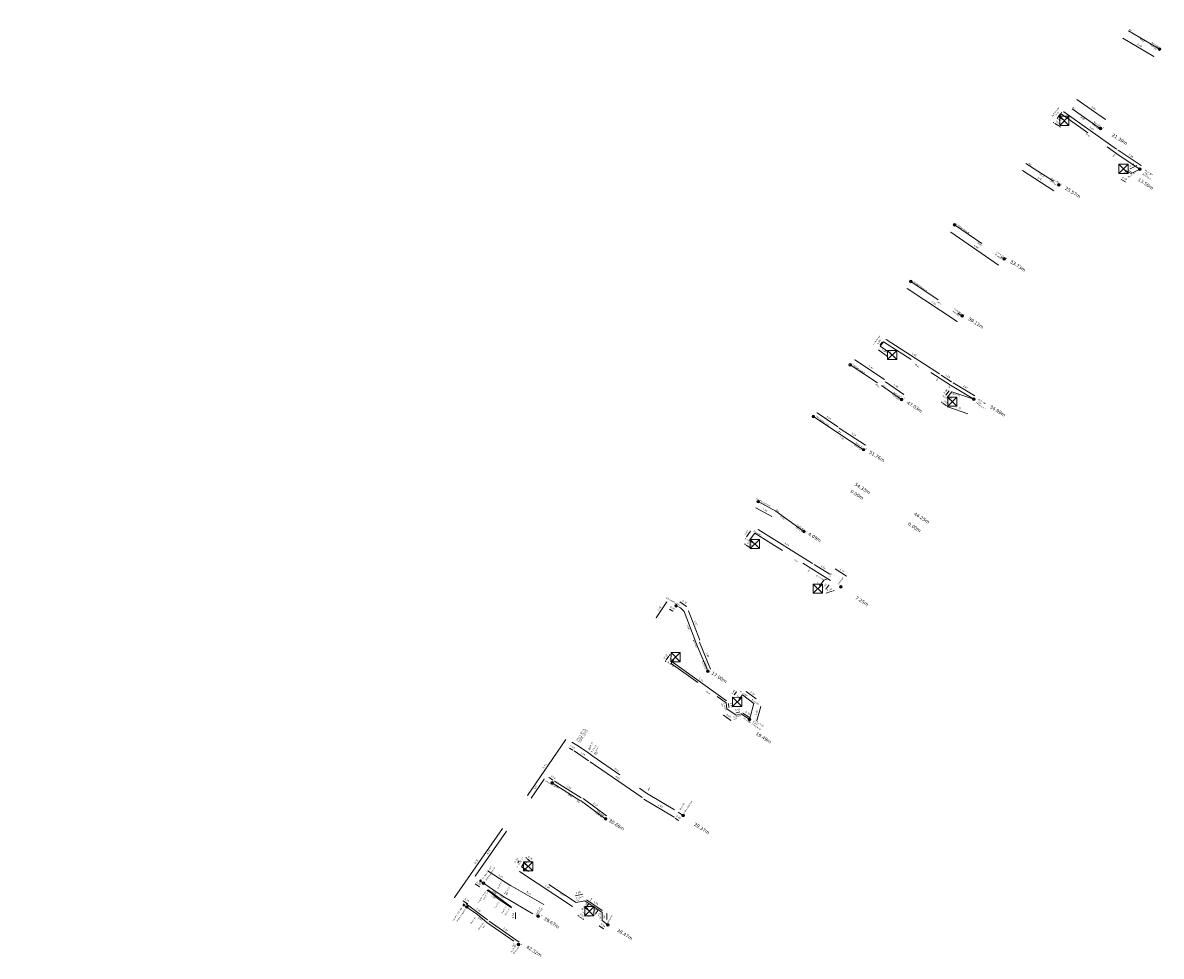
# Model space of a CAD drawing. Header units: inches. Extents: x 0 to 191500, y 0 to 342750.
# Tile 108 of 256: x 187014 to 187100, y 331029 to 331101. Entities that reach past the tile are written whole.
import ezdxf

# ---------------------------------------------------------------- set-up
doc = ezdxf.new("R2010")
doc.units = ezdxf.units.IN
doc.header["$MEASUREMENT"] = 0
for name, pattern in [('RI-GWA_HUISAANSLUITING', [23, 4, -1.8, 2.6, -1.8, 4.6, -1.8, 4.6, -1.8]), ('RI-HWA_KOLKAANSLUITING', [4.3, 2.5, -1.8]), ('RI-VWA_HUISAANSLUITING', [6.1, 2.5, -1.8, 0, -1.8])]:
    doc.linetypes.add(name, pattern=pattern)
doc.layers.get('0').update_dxf_attribs({"lineweight": 20})
for name, color, linetype, lineweight in [('ECW', 150, 'Continuous', 20), ('N-WE-RI-GWA_HUISAANSLUITING', 30, 'RI-GWA_HUISAANSLUITING', 20), ('N-WE-RI-HWA-MAATVOERING-T25', 151, 'Continuous', 20), ('N-WE-RI-HWA_KOLK-S', 150, 'Continuous', 20), ('N-WE-RI-HWA_KOLKAANSLUITING_PVC_160-G', 150, 'RI-HWA_KOLKAANSLUITING', 20), ('N-WE-RI-INLAAT', 7, 'Continuous', 20), ('N-WE-RI-VWA-MAATVOERING-T25', 30, 'Continuous', 20), ('N-WE-RI-VWA_HUISAANSLUITING_PVC_160-G', 20, 'RI-VWA_HUISAANSLUITING', 20), ('N-WE-RI-VWA_RIOOLPUT_ONTSTOPPINGSPUT-G', 30, 'Continuous', 20), ('Tekst algemeen', 7, 'Continuous', 20)]:
    doc.layers.add(name, color=color, linetype=linetype, lineweight=lineweight)
doc.styles.add('CT_m_1_100_2.5mm', font='verdana.ttf', dxfattribs={"height": 0.25})
doc.styles.add('CT_m_1_50_2.5mm', font='verdana.ttf', dxfattribs={"height": 0.125})
picture_1 = doc.add_image_def('image1.ecw', size_in_pixel=(220000, 285000))

# ---------------------------------------------------------------- blocks, each defined once
blk = doc.blocks.new('A$C2C270354')
h = blk.add_hatch(color=256)
h.dxf.hatch_style = 1
edge = h.paths.add_edge_path()
edge.add_arc((0, 0), 0.1, 0, 360)
blk.add_circle((0, 0), 0.1)

msp = doc.modelspace()

# ---------------------------------------------------------------- linework, layer by layer
at = {"layer": 'N-WE-RI-GWA_HUISAANSLUITING'}
msp.add_polyline3d([(187048.931, 331034.519, 55.984), (187049.17111, 331034.35222, 0), (187049.79655, 331033.85203, 0), (187050.81299, 331033.15906, 0)], dxfattribs=at)
at = {"layer": 'N-WE-RI-HWA-MAATVOERING-T25'}
for p, q in [((187099.65596, 331097.92623), (187097.29394, 331099.32643)), ((187096.82621, 331090.87464), (187092.8221, 331093.739)), ((187092.06376, 331092.87894), (187091.99997, 331092.91839)), ((187092.34929, 331093.28577), (187092.30355, 331093.22633)), ((187092.39503, 331093.34521), (187092.58494, 331093.59202)), ((187092.63068, 331093.65146), (187092.67642, 331093.7109)), ((187092.43406, 331092.64994), (187092.12755, 331092.83949)), ((187092.49785, 331092.61049), (187092.56163, 331092.57104)), ((187096.94664, 331090.80302), (187098.6915, 331089.63953)), ((187097.85607, 331089.3931), (187098.37405, 331089.65665)), ((187097.51988, 331088.39113), (187097.17749, 331088.57394)), ((187078.72714, 331075.6118), (187079.41213, 331075.123)), ((187078.83925, 331076.01001), (187078.99033, 331076.20529)), ((187079.29369, 331076.40144), (187083.371, 331073.78361)), ((187083.49385, 331073.69731), (187084.28209, 331073.19122)), ((187084.40787, 331073.12086), (187086.0432, 331072.12436)), ((187084.10479, 331072.49275), (187083.85014, 331072.17388)), ((187083.56478, 331071.61329), (187083.50503, 331071.65862)), ((187083.62453, 331071.56796), (187083.90403, 331071.35592)), ((187083.96378, 331071.31059), (187084.02353, 331071.26526)), ((187085.50538, 331070.75164), (187083.98194, 331071.27026)), ((187068.98198, 331061.81802), (187068.67861, 331061.40018)), ((187073.71212, 331059.37149), (187069.57482, 331061.95917)), ((187068.59596, 331060.81365), (187068.53485, 331060.85714)), ((187068.65707, 331060.77017), (187068.93778, 331060.57044)), ((187068.99889, 331060.52696), (187069.06, 331060.48347)), ((187073.83205, 331059.28037), (187075.00784, 331058.54497)), ((187075.43514, 331058.94528), (187076.28892, 331058.41128)), ((187074.70316, 331057.39953), (187074.93435, 331057.7237)), ((187074.80633, 331057.12194), (187074.73533, 331057.09779)), ((187074.87734, 331057.14609), (187075.19443, 331057.25394)), ((187075.26543, 331057.27809), (187075.33644, 331057.30224)), ((187062.62441, 331056.43864), (187061.80902, 331055.23698)), ((187063.08782, 331055.73206), (187062.81849, 331055.88209)), ((187062.78108, 331052.31149), (187062.5764, 331052.02185)), ((187062.82436, 331052.37274), (187062.86764, 331052.43399)), ((187062.53312, 331051.9606), (187062.48983, 331051.89935)), ((187063.09631, 331051.83953), (187067.15689, 331048.92316)), ((187067.75245, 331049.36255), (187067.92788, 331049.60637)), ((187069.40764, 331049.05498), (187068.65284, 331049.6308)), ((187067.30449, 331048.70401), (187067.34422, 331048.40786)), ((187067.90647, 331048.00886), (187068.16392, 331048.08331)), ((187068.41226, 331047.98411), (187068.91147, 331047.63984)), ((187069.76321, 331048.49351), (187069.46883, 331047.4263)), ((187066.92678, 331047.81385), (187067.49967, 331047.40592)), ((187052.01121, 331041.70751), (187054.93784, 331045.97956)), ((187055.21371, 331045.30803), (187055.46749, 331045.16107)), ((187055.56761, 331045.1063), (187056.66185, 331044.35704)), ((187056.78398, 331044.27309), (187060.73253, 331041.5473)), ((187052.29991, 331041.50695), (187053.2852, 331042.96259)), ((187060.86995, 331041.43636), (187063.17139, 331040.0595)), ((187050.13015, 331039.20876), (187046.45698, 331033.9572)), ((187063.26539, 331039.98663), (187063.51515, 331039.81439)), ((187050.4263, 331039.00162), (187048.02821, 331035.57305)), ((187051.37946, 331036.73514), (187051.27314, 331036.58517)), ((187051.94408, 331036.93609), (187051.88543, 331036.98283)), ((187052.20367, 331036.72926), (187052.00274, 331036.88935)), ((187052.26233, 331036.68253), (187052.32099, 331036.63579)), ((187050.75442, 331034.83957), (187049.03138, 331035.96699)), ((187051.40276, 331035.92923), (187055.44565, 331033.276)), ((187053.26274, 331033.42712), (187050.78346, 331034.84958)), ((187055.68013, 331034.07895), (187056.19865, 331034.19677)), ((187047.4687, 331033.47896), (187047.13083, 331033.70035)), ((187048.98031, 331032.24466), (187047.35447, 331033.47064)), ((187056.51357, 331033.76481), (187057.70768, 331032.95554)), ((187055.91873, 331032.53617), (187055.85748, 331032.57945)), ((187055.97997, 331032.49288), (187056.1587, 331032.36657)), ((187056.21995, 331032.32329), (187056.2812, 331032.28)), ((187057.20114, 331032.70605), (187057.36895, 331032.95366)), ((187058.05747, 331032.73871), (187058.05323, 331032.27573)), ((187051.38133, 331030.56262), (187049.09877, 331032.16294)), ((187057.79483, 331031.5646), (187057.48457, 331031.80586))]:
    msp.add_line(p, q, dxfattribs=at)
for points in [[(187097.30032, 331099.33719), (187097.28757, 331099.31568), (187097.22942, 331099.36468)], [(187099.66234, 331097.93699), (187099.64959, 331097.91548), (187099.72048, 331097.88799)], [(187092.82938, 331093.74916), (187092.81483, 331093.72883), (187092.7611, 331093.78263)], [(187092.07034, 331092.88957), (187092.05719, 331092.86831), (187092.12755, 331092.83949)], [(187092.33938, 331093.29339), (187092.3592, 331093.27815), (187092.39503, 331093.34521)], [(187092.62078, 331093.65908), (187092.64059, 331093.64383), (187092.58494, 331093.59202)], [(187092.50442, 331092.62112), (187092.49127, 331092.59986), (187092.43406, 331092.64994)], [(187096.83348, 331090.8848), (187096.81894, 331090.86447), (187096.88721, 331090.831)], [(187096.95357, 331090.81342), (187096.9397, 331090.79262), (187096.88424, 331090.84462)], [(187098.36838, 331089.66779), (187098.37972, 331089.64551), (187098.4409, 331089.69066)], [(187098.69844, 331089.64992), (187098.68457, 331089.62913), (187098.7539, 331089.59792)], [(187097.18338, 331088.58496), (187097.1716, 331088.56291), (187097.11133, 331088.60926)], [(187097.8504, 331089.40424), (187097.86174, 331089.38196), (187097.78922, 331089.35909)], [(187097.52576, 331088.40216), (187097.51399, 331088.38011), (187097.58604, 331088.35581)], [(187079.30045, 331076.41196), (187079.28694, 331076.39092), (187079.23058, 331076.44196)], [(187078.7344, 331075.62197), (187078.71988, 331075.60162), (187078.66609, 331075.65536)], [(187078.82936, 331076.01766), (187078.84913, 331076.00236), (187078.79335, 331075.95069)], [(187078.98044, 331076.21294), (187079.00021, 331076.19764), (187079.03622, 331076.26461)], [(187079.41939, 331075.13317), (187079.40487, 331075.11282), (187079.47318, 331075.07943)], [(187083.37776, 331073.79413), (187083.36425, 331073.77309), (187083.43412, 331073.74309)], [(187083.50061, 331073.70783), (187083.4871, 331073.68679), (187083.43074, 331073.73783)], [(187084.28885, 331073.20174), (187084.27534, 331073.1807), (187084.34521, 331073.1507)], [(187084.41438, 331073.13153), (187084.40137, 331073.11019), (187084.34383, 331073.15989)], [(187083.84037, 331072.18168), (187083.85991, 331072.16608), (187083.80334, 331072.11527)], [(187084.09502, 331072.50055), (187084.11456, 331072.48495), (187084.15159, 331072.55135)], [(187086.04971, 331072.13504), (187086.0367, 331072.11369), (187086.10725, 331072.08534)], [(187083.57234, 331071.62325), (187083.55723, 331071.60333), (187083.62453, 331071.56796)], [(187083.97134, 331071.32055), (187083.95623, 331071.30063), (187083.90403, 331071.35592)], [(187083.98596, 331071.2821), (187083.97791, 331071.25843), (187083.91094, 331071.29443)], [(187085.50941, 331070.76347), (187085.50135, 331070.7398), (187085.57638, 331070.72747)], [(187068.97186, 331061.82537), (187068.99209, 331061.81068), (187069.02604, 331061.87871)], [(187069.58145, 331061.96977), (187069.5682, 331061.94858), (187069.51124, 331061.99894)], [(187068.66849, 331061.40753), (187068.68872, 331061.39284), (187068.63454, 331061.33949)], [(187068.60321, 331060.82384), (187068.58872, 331060.80347), (187068.65707, 331060.77017)], [(187069.00614, 331060.53714), (187068.99164, 331060.51677), (187068.93778, 331060.57044)], [(187073.71875, 331059.38208), (187073.70549, 331059.36089), (187073.77571, 331059.33172)], [(187073.83868, 331059.29096), (187073.82542, 331059.26977), (187073.76846, 331059.32014)], [(187075.01447, 331058.55556), (187075.00121, 331058.53437), (187075.07143, 331058.50519)], [(187075.44177, 331058.95588), (187075.42851, 331058.93468), (187075.37155, 331058.98505)], [(187076.29555, 331058.42188), (187076.2823, 331058.40068), (187076.35251, 331058.37151)], [(187074.69298, 331057.40679), (187074.71334, 331057.39227), (187074.65961, 331057.33847)], [(187074.92417, 331057.73096), (187074.94453, 331057.71644), (187074.9779, 331057.78476)], [(187074.80231, 331057.13378), (187074.81036, 331057.11011), (187074.87734, 331057.14609)], [(187075.26141, 331057.28993), (187075.26946, 331057.26626), (187075.19443, 331057.25394)], [(187062.61407, 331056.44566), (187062.63475, 331056.43162), (187062.66652, 331056.5007)], [(187062.82457, 331055.89301), (187062.81241, 331055.87117), (187062.75297, 331055.91859)], [(187063.09391, 331055.74298), (187063.08174, 331055.72114), (187063.15335, 331055.69557)], [(187061.79867, 331055.24399), (187061.81936, 331055.22996), (187061.76691, 331055.17492)], [(187062.81415, 331052.37995), (187062.83457, 331052.36553), (187062.78108, 331052.31149)], [(187062.52291, 331051.96781), (187062.54332, 331051.95338), (187062.5764, 331052.02185)], [(187063.1036, 331051.84968), (187063.08902, 331051.82938), (187063.03539, 331051.88328)], [(187067.91773, 331049.61367), (187067.93803, 331049.59907), (187067.97168, 331049.66725)], [(187068.66043, 331049.64074), (187068.64526, 331049.62087), (187068.59322, 331049.67629)], [(187067.16418, 331048.93332), (187067.1496, 331048.91301), (187067.21781, 331048.87941)], [(187067.31688, 331048.70567), (187067.2921, 331048.70234), (187067.29452, 331048.77834)], [(187067.74231, 331049.36985), (187067.7626, 331049.35525), (187067.70865, 331049.30167)], [(187069.41522, 331049.06492), (187069.40006, 331049.04504), (187069.46727, 331049.00949)], [(187066.93403, 331047.82404), (187066.91953, 331047.80367), (187066.86569, 331047.85736)], [(187067.35661, 331048.40953), (187067.33183, 331048.4062), (187067.35419, 331048.33353)], [(187067.903, 331048.02087), (187067.90995, 331047.99686), (187067.83443, 331047.98803)], [(187068.16044, 331048.09532), (187068.16739, 331048.0713), (187068.23596, 331048.10414)], [(187068.41935, 331047.9944), (187068.40516, 331047.97382), (187068.35051, 331048.02668)], [(187069.75116, 331048.49684), (187069.77526, 331048.49019), (187069.78315, 331048.56581)], [(187067.50692, 331047.4161), (187067.49242, 331047.39574), (187067.56077, 331047.36242)], [(187068.91857, 331047.65013), (187068.90438, 331047.62955), (187068.97322, 331047.59726)], [(187069.45678, 331047.42962), (187069.48088, 331047.42297), (187069.44889, 331047.354)], [(187054.92753, 331045.98663), (187054.94815, 331045.9725), (187054.98023, 331046.04143)], [(187055.21997, 331045.31884), (187055.20744, 331045.29721), (187055.1488, 331045.34561)], [(187055.47375, 331045.17189), (187055.46123, 331045.15025), (187055.53239, 331045.12349)], [(187055.57467, 331045.11661), (187055.56055, 331045.09598), (187055.50573, 331045.14867)], [(187056.66891, 331044.36736), (187056.65478, 331044.34673), (187056.72373, 331044.31467)], [(187056.79108, 331044.28338), (187056.77687, 331044.2628), (187056.72225, 331044.3157)], [(187053.27484, 331042.9696), (187053.29555, 331042.95559), (187053.32724, 331043.0247)], [(187052.0009, 331041.71458), (187052.02153, 331041.70045), (187051.96883, 331041.64564)], [(187052.28956, 331041.51396), (187052.31026, 331041.49994), (187052.25787, 331041.44484)], [(187060.73963, 331041.55759), (187060.72543, 331041.53702), (187060.79425, 331041.5047)], [(187060.87637, 331041.44709), (187060.86354, 331041.42564), (187060.80559, 331041.47487)], [(187063.17781, 331040.07023), (187063.16497, 331040.04877), (187063.23575, 331040.02099)], [(187050.11991, 331039.21592), (187050.14039, 331039.20159), (187050.17314, 331039.27022)], [(187063.27248, 331039.99692), (187063.25829, 331039.97634), (187063.20365, 331040.02921)], [(187063.52225, 331039.82468), (187063.50805, 331039.8041), (187063.57689, 331039.77181)], [(187050.41606, 331039.00878), (187050.43655, 331038.99445), (187050.46929, 331039.06307)], [(187051.26295, 331036.5924), (187051.28334, 331036.57794), (187051.22977, 331036.52398)], [(187051.36926, 331036.74237), (187051.38966, 331036.72792), (187051.42283, 331036.79633)], [(187051.95187, 331036.94587), (187051.93629, 331036.92631), (187052.00274, 331036.88935)], [(187052.27012, 331036.6923), (187052.25454, 331036.67275), (187052.20367, 331036.72926)], [(187049.03823, 331035.97745), (187049.02454, 331035.95654), (187048.96862, 331036.00806)], [(187051.40962, 331035.93968), (187051.3959, 331035.91878), (187051.34006, 331035.97038)], [(187048.01796, 331035.58021), (187048.03845, 331035.56588), (187047.98522, 331035.51159)], [(187050.78968, 331034.86043), (187050.77723, 331034.83874), (187050.7184, 331034.88691)], [(187050.76126, 331034.85003), (187050.74757, 331034.82911), (187050.81718, 331034.79851)], [(187055.67736, 331034.09114), (187055.6829, 331034.06676), (187055.60699, 331034.06233)], [(187056.19588, 331034.20896), (187056.20142, 331034.18458), (187056.27178, 331034.21339)], [(187046.44673, 331033.96437), (187046.46722, 331033.95004), (187046.41399, 331033.89575)], [(187047.13768, 331033.71081), (187047.12398, 331033.6899), (187047.0681, 331033.74146)], [(187047.36199, 331033.48062), (187047.34694, 331033.46066), (187047.29458, 331033.5158)], [(187047.47556, 331033.48942), (187047.46185, 331033.4685), (187047.53144, 331033.43785)], [(187053.26897, 331033.43796), (187053.25652, 331033.41628), (187053.3278, 331033.3898)], [(187055.45251, 331033.28645), (187055.43879, 331033.26555), (187055.50836, 331033.23485)], [(187056.52059, 331033.77516), (187056.50656, 331033.75447), (187056.45149, 331033.80689)], [(187048.98784, 331032.25464), (187048.97278, 331032.23468), (187049.04019, 331032.1995)], [(187055.92594, 331032.54637), (187055.91151, 331032.52596), (187055.97997, 331032.49288)], [(187056.22716, 331032.33349), (187056.21273, 331032.31308), (187056.1587, 331032.36657)], [(187057.19079, 331032.71306), (187057.21149, 331032.69904), (187057.15906, 331032.64396)], [(187057.35861, 331032.96067), (187057.3793, 331032.94665), (187057.41103, 331033.01574)], [(187057.7147, 331032.96588), (187057.70067, 331032.94519), (187057.76977, 331032.91346)], [(187058.04073, 331032.27585), (187058.06573, 331032.27562), (187058.05254, 331032.20074)], [(187058.04497, 331032.73883), (187058.06997, 331032.7386), (187058.05816, 331032.81371)], [(187049.10595, 331032.17318), (187049.0916, 331032.15271), (187049.03736, 331032.206)], [(187057.49224, 331031.81573), (187057.47689, 331031.79599), (187057.42536, 331031.8519)], [(187057.8025, 331031.57447), (187057.78715, 331031.55473), (187057.85403, 331031.51856)], [(187051.3885, 331030.57285), (187051.37415, 331030.55238), (187051.44274, 331030.51956)]]:
    msp.add_solid(points, dxfattribs=at)
at = {"layer": 'N-WE-RI-HWA_KOLK-S'}
for p, q in [((187092.50815, 331093.39535, 56.023), (187092.50665, 331092.69889, 56.023)), ((187092.50665, 331092.69889, 56.023), (187093.2046, 331093.39385, 56.023)), ((187092.50815, 331093.39535, 56.023), (187093.20311, 331092.6974, 56.023)), ((187093.2046, 331093.39385, 56.023), (187092.50815, 331093.39535, 56.023)), ((187093.20311, 331092.6974, 56.023), (187093.2046, 331093.39385, 56.023)), ((187092.50665, 331092.69889, 56.023), (187093.20311, 331092.6974, 56.023)), ((187097.01132, 331089.73533), (187097.00982, 331089.03888)), ((187097.00982, 331089.03888), (187097.70777, 331089.73383)), ((187097.01132, 331089.73533), (187097.70627, 331089.03738)), ((187097.70777, 331089.73383), (187097.01132, 331089.73533)), ((187097.70627, 331089.03738), (187097.70777, 331089.73383)), ((187097.00982, 331089.03888), (187097.70627, 331089.03738)), ((187079.40952, 331075.56997, 56.144), (187079.40803, 331074.87352, 56.144)), ((187079.40803, 331074.87352, 56.144), (187080.10597, 331075.56848, 56.144)), ((187079.40952, 331075.56997, 56.144), (187080.10448, 331074.87203, 56.144)), ((187080.10597, 331075.56848, 56.144), (187079.40952, 331075.56997, 56.144)), ((187080.10448, 331074.87203, 56.144), (187080.10597, 331075.56848, 56.144)), ((187079.40803, 331074.87352, 56.144), (187080.10448, 331074.87203, 56.144)), ((187083.9926, 331072.02955, 56.132), (187083.99111, 331071.3331, 56.132)), ((187083.99111, 331071.3331, 56.132), (187084.68906, 331072.02806, 56.132)), ((187083.99111, 331071.3331, 56.132), (187084.68756, 331071.3316, 56.132)), ((187083.9926, 331072.02955, 56.132), (187084.68756, 331071.3316, 56.132)), ((187084.68906, 331072.02806, 56.132), (187083.9926, 331072.02955, 56.132)), ((187084.68756, 331071.3316, 56.132), (187084.68906, 331072.02806, 56.132)), ((187068.96768, 331061.19135, 56.159), (187068.96619, 331060.49489, 56.159)), ((187068.96619, 331060.49489, 56.159), (187069.66414, 331061.18985, 56.159)), ((187068.96768, 331061.19135, 56.159), (187069.66264, 331060.4934, 56.159)), ((187069.66414, 331061.18985, 56.159), (187068.96768, 331061.19135, 56.159)), ((187069.66264, 331060.4934, 56.159), (187069.66414, 331061.18985, 56.159)), ((187068.96619, 331060.49489, 56.159), (187069.66264, 331060.4934, 56.159)), ((187073.76171, 331057.80316, 56.159), (187073.76021, 331057.10671, 56.159)), ((187073.76021, 331057.10671, 56.159), (187074.45816, 331057.80167, 56.159)), ((187073.76171, 331057.80316, 56.159), (187074.45667, 331057.10521, 56.159)), ((187074.45816, 331057.80167, 56.159), (187073.76171, 331057.80316, 56.159)), ((187074.45667, 331057.10521, 56.159), (187074.45816, 331057.80167, 56.159)), ((187073.76021, 331057.10671, 56.159), (187074.45667, 331057.10521, 56.159)), ((187062.93628, 331052.58093), (187062.93479, 331051.88448)), ((187062.93479, 331051.88448), (187063.63274, 331052.57943)), ((187062.93628, 331052.58093), (187063.63124, 331051.88298)), ((187063.63274, 331052.57943), (187062.93628, 331052.58093)), ((187063.63124, 331051.88298), (187063.63274, 331052.57943)), ((187062.93479, 331051.88448), (187063.63124, 331051.88298)), ((187067.62561, 331049.18207), (187067.62411, 331048.48561)), ((187067.62411, 331048.48561), (187068.32206, 331049.18057)), ((187067.62561, 331049.18207), (187068.32057, 331048.48412)), ((187068.32206, 331049.18057), (187067.62561, 331049.18207)), ((187068.32057, 331048.48412), (187068.32206, 331049.18057)), ((187067.62411, 331048.48561), (187068.32057, 331048.48412)), ((187051.72352, 331036.66997, 56.236), (187051.72203, 331035.97352, 56.236)), ((187051.72203, 331035.97352, 56.236), (187052.41997, 331036.66848, 56.236)), ((187051.72352, 331036.66997, 56.236), (187052.41848, 331035.97203, 56.236)), ((187052.41997, 331036.66848, 56.236), (187051.72352, 331036.66997, 56.236)), ((187052.41848, 331035.97203, 56.236), (187052.41997, 331036.66848, 56.236)), ((187051.72203, 331035.97352, 56.236), (187052.41848, 331035.97203, 56.236)), ((187056.38322, 331033.26534, 112.448), (187056.38172, 331032.56889, 112.448)), ((187056.38172, 331032.56889, 112.448), (187057.07967, 331033.26384, 112.448)), ((187056.38322, 331033.26534, 112.448), (187057.07817, 331032.56739, 112.448)), ((187057.07967, 331033.26384, 112.448), (187056.38322, 331033.26534, 112.448)), ((187057.07817, 331032.56739, 112.448), (187057.07967, 331033.26384, 112.448)), ((187056.38172, 331032.56889, 112.448), (187057.07817, 331032.56739, 112.448))]:
    msp.add_line(p, q, dxfattribs=at)
at = {"layer": 'N-WE-RI-HWA_KOLKAANSLUITING_PVC_160-G'}
for points, elevation in [([(187092.73214, 331093.13193), (187092.4257, 331093.32161), (187092.61049, 331093.57208)], 56.023), ([(187079.09, 331076.223), (187078.84714, 331075.90908), (187079.65423, 331075.33315)], 56.083), ([(187085.97377, 331071.86102), (187084.29881, 331072.43379), (187083.95055, 331071.99771), (187084.23005, 331071.78567)], -0.07438), ([(187069.19721, 331060.93504), (187068.9165, 331061.13478), (187069.308, 331061.674)], 56.159), ([(187056.61274, 331033.00904), (187056.43402, 331033.13535), (187056.68599, 331033.50713)], 112.448)]:
    msp.add_lwpolyline(points, dxfattribs=dict(at, elevation=elevation))
for points in [[(187098.60313, 331089.3718), (187097.95145, 331089.04023), (187097.47675, 331089.29368)], [(187074.24006, 331057.63769), (187074.55834, 331058.08398), (187074.87543, 331058.19183)], [(187063.15156, 331052.04969), (187062.94688, 331051.76004)]]:
    msp.add_lwpolyline(points, dxfattribs=at)
for points in [[(187092.61049, 331093.57208, 55.772), (187097.021, 331090.417, 56.007), (187098.60313, 331089.3718, 0)], [(187079.09, 331076.223, 56.083), (187084.208, 331072.937, 56.068), (187085.97143, 331071.86244, 0)], [(187069.308, 331061.674, 56.11), (187075.85639, 331057.57828, 0)], [(187062.94688, 331051.76004, 56.2774), (187067.1293, 331048.75618, 56.33119), (187067.18897, 331048.31136, 56.33119), (187067.88405, 331047.81642, 56.33119), (187068.28559, 331047.93253, 40.74295), (187068.90841, 331047.50303, 0)], [(187068.10837, 331049.01388, 0), (187068.3685, 331049.38174, 0), (187069.24256, 331048.71493, 0), (187068.90829, 331047.50311, 0.00766)], [(187055.38941, 331045.76112, 0), (187055.773, 331045.539, 56.424), (187056.578, 331045.012, 56.023), (187056.991, 331044.705, 55.8), (187061.063, 331041.894, 55.719), (187063.489, 331040.443, 55.66), (187063.86225, 331040.18561, 0)], [(187058.12791, 331031.87026, 0), (187057.69899, 331032.20379, 18.86816), (187057.70436, 331032.81695, 18.86816), (187056.38608, 331033.71038, 18.86816), (187055.72129, 331033.55932, 20.70406), (187051.553, 331036.29485, 56.125), (187051.74606, 331036.5672, 56.125), (187051.94775, 331036.4065, 56.236)]]:
    msp.add_polyline3d(points, dxfattribs=at)
at = {"layer": 'N-WE-RI-VWA-MAATVOERING-T25'}
for p, q in [((187095.99693, 331093.1334), (187093.79914, 331094.67457)), ((187092.06051, 331087.7133), (187089.66349, 331089.26286)), ((187084.20969, 331084.56856), (187087.8548, 331082.05337)), ((187080.91247, 331080.29243), (187084.69327, 331077.76708)), ((187079.16913, 331073.35387), (187076.90803, 331074.8578)), ((187080.63482, 331072.21029), (187079.24669, 331073.18225)), ((187075.6198, 331069.76114), (187074.04215, 331070.82526)), ((187077.7248, 331068.37723), (187075.73163, 331069.67058)), ((187070.61051, 331062.93455), (187069.38491, 331063.58705)), ((187063.61181, 331056.44098), (187064.10898, 331056.0948)), ((187065.11842, 331053.53676), (187064.27549, 331055.76546)), ((187065.93735, 331051.32793), (187065.09799, 331053.37613)), ((187053.94722, 331042.88394), (187053.66142, 331043.07763)), ((187054.07112, 331042.80952), (187056.09156, 331041.52404)), ((187056.25164, 331041.48845), (187058.039, 331040.16429)), ((187048.37849, 331034.75336), (187048.04147, 331034.98908)), ((187050.78828, 331033.25292), (187049.02787, 331034.525)), ((187051.1139, 331032.33645), (187051.11795, 331032.79962))]:
    msp.add_line(p, q, dxfattribs=at)
for points in [[(187093.80632, 331094.6848), (187093.79197, 331094.66433), (187093.73774, 331094.71763)], [(187096.00411, 331093.14363), (187095.98976, 331093.12316), (187096.05834, 331093.09034)], [(187089.67027, 331089.27336), (187089.6567, 331089.25236), (187089.6005, 331089.30358)], [(187092.0673, 331087.7238), (187092.05373, 331087.7028), (187092.1235, 331087.67258)], [(187084.21679, 331084.57884), (187084.20259, 331084.55827), (187084.14796, 331084.61115)], [(187087.8619, 331082.06366), (187087.8477, 331082.04309), (187087.91653, 331082.01078)], [(187080.91941, 331080.30282), (187080.90553, 331080.28203), (187080.8501, 331080.33408)], [(187084.70022, 331077.77748), (187084.68633, 331077.75669), (187084.75564, 331077.72542)], [(187076.91495, 331074.86821), (187076.90111, 331074.84739), (187076.84558, 331074.89933)], [(187079.17606, 331073.36428), (187079.16221, 331073.34346), (187079.23158, 331073.31233)], [(187079.25386, 331073.19249), (187079.23952, 331073.17201), (187079.18525, 331073.22527)], [(187080.64199, 331072.22053), (187080.62765, 331072.20005), (187080.69625, 331072.16727)], [(187074.04914, 331070.83563), (187074.03516, 331070.8149), (187073.97998, 331070.8672)], [(187075.62679, 331069.7715), (187075.61281, 331069.75078), (187075.68198, 331069.7192)], [(187075.73844, 331069.68106), (187075.72483, 331069.66009), (187075.66872, 331069.7114)], [(187077.7316, 331068.38771), (187077.718, 331068.36674), (187077.78772, 331068.3364)], [(187069.39079, 331063.59809), (187069.37904, 331063.57602), (187069.31871, 331063.6223)], [(187070.61638, 331062.94558), (187070.60463, 331062.92351), (187070.67671, 331062.8993)], [(187063.61895, 331056.45124), (187063.60466, 331056.43072), (187063.55026, 331056.48384)], [(187064.11612, 331056.10506), (187064.10183, 331056.08454), (187064.17053, 331056.05194)], [(187064.28718, 331055.76988), (187064.2638, 331055.76104), (187064.24896, 331055.83561)], [(187065.10956, 331053.38087), (187065.08643, 331053.37139), (187065.06955, 331053.44553)], [(187065.13012, 331053.54118), (187065.10673, 331053.53234), (187065.14496, 331053.46661)], [(187065.94892, 331051.33267), (187065.92578, 331051.32319), (187065.96579, 331051.25853)], [(187053.66843, 331043.08798), (187053.65441, 331043.06728), (187053.59933, 331043.11971)], [(187053.95424, 331042.89429), (187053.94021, 331042.8736), (187054.00931, 331042.84187)], [(187054.07783, 331042.82007), (187054.06441, 331042.79898), (187054.00784, 331042.84978)], [(187056.09827, 331041.53459), (187056.08485, 331041.5135), (187056.15484, 331041.48378)], [(187056.25908, 331041.49849), (187056.2442, 331041.4784), (187056.19137, 331041.53309)], [(187058.04645, 331040.17433), (187058.03156, 331040.15424), (187058.09927, 331040.11964)], [(187048.04864, 331034.99932), (187048.03431, 331034.97884), (187047.98002, 331035.03207)], [(187048.38565, 331034.7636), (187048.37132, 331034.74312), (187048.43995, 331034.71037)], [(187049.03519, 331034.53513), (187049.02055, 331034.51487), (187048.96708, 331034.56893)], [(187050.7956, 331033.26305), (187050.78096, 331033.24278), (187050.84907, 331033.20899)], [(187051.1014, 331032.33656), (187051.1264, 331032.33634), (187051.11324, 331032.26145)], [(187051.10545, 331032.79973), (187051.13045, 331032.79951), (187051.11861, 331032.87461)]]:
    msp.add_solid(points, dxfattribs=at)
at = {"layer": 'N-WE-RI-VWA_HUISAANSLUITING_PVC_160-G'}
for points, elevation in [([(187048.48573, 331035.2717), (187048.44357, 331035.29858), (187048.37637, 331035.19318), (187048.41853, 331035.1663)], 77.851), ([(187048.52789, 331035.24482), (187048.48573, 331035.2717), (187048.39972, 331035.13679), (187048.44188, 331035.10991)], 77.851), ([(187047.20741, 331033.44976), (187047.16525, 331033.47664), (187047.09805, 331033.37124), (187047.14021, 331033.34436)], 56.03045), ([(187047.24957, 331033.42288), (187047.20741, 331033.44976), (187047.12139, 331033.31484), (187047.16355, 331033.28796)], 56.03045)]:
    msp.add_lwpolyline(points, dxfattribs=dict(at, elevation=elevation))
for points in [[(187100.08536, 331098.50307, 54.35379), (187099.89839, 331098.61137, 54.80461), (187097.593, 331099.978, 54.915)], [(187095.60562, 331092.4447, 36.08768), (187095.51364, 331092.52005, 54.70642), (187093.285, 331094.072, 54.953)], [(187089.924, 331089.804, 55.118), (187092.365, 331088.229, 54.938), (187092.447, 331088.173, 37.60415)], [(187084.51, 331085.14, 54.853), (187088.256, 331082.554, 54.794)], [(187081.176, 331080.822, 55.243), (187084.829, 331078.368, 55.056), (187085.08154, 331078.21334, 0)], [(187076.568, 331074.482, 55.262), (187078.954, 331072.895, 55.019), (187080.465, 331071.837, 54.871)], [(187073.764, 331070.547, 55.252), (187075.466, 331069.399, 55.108), (187077.585, 331068.024, 54.967)], [(187069.556, 331064.068, 55.895), (187070.914, 331063.345, 55.162), (187073.054, 331061.791, 54.958)], [(187063.31773, 331056.14989, 56.148), (187063.656, 331055.987, 56.152), (187063.938, 331055.718, 56.106), (187064.834, 331053.349, 55.315), (187065.73024, 331051.162, 55.239)], [(187053.903, 331042.685, 56.285), (187056.05, 331041.319, 55.201), (187057.886, 331039.997, 55.109), (187057.96629, 331039.93121, 53.32837)], [(187048.434, 331035.191, 56.009), (187048.674, 331035.045, 56.106), (187049.63, 331034.391, 55.961), (187050.28255, 331033.98145, 55.246), (187052.684, 331032.564, 55.369), (187052.83045, 331032.52294, 53.37053)], [(187047.18939, 331033.37629, 56.042), (187048.205, 331032.654, 55.985), (187048.935, 331032.06, 55.208), (187051.241, 331030.452, 55.06), (187051.34038, 331030.37356, 53.38277)]]:
    msp.add_polyline3d(points, dxfattribs=at)
at = {"layer": 'N-WE-RI-VWA_RIOOLPUT_ONTSTOPPINGSPUT-G'}
for p, q in [((187084.60013, 331085.18333, 54.853), (187084.41987, 331085.09667, 54.853)), ((187084.46667, 331085.23013, 54.853), (187084.55333, 331085.04987, 54.853)), ((187081.26613, 331080.86533, 55.243), (187081.08587, 331080.77867, 55.243)), ((187081.13267, 331080.91213, 55.243), (187081.21933, 331080.73187, 55.243)), ((187076.65813, 331074.52533, 55.262), (187076.47787, 331074.43867, 55.262)), ((187076.52467, 331074.57213, 55.262), (187076.61133, 331074.39187, 55.262)), ((187073.85413, 331070.59033, 55.252), (187073.67387, 331070.50367, 55.252)), ((187073.72067, 331070.63713, 55.252), (187073.80733, 331070.45687, 55.252)), ((187069.64613, 331064.11133, 55.895), (187069.46587, 331064.02467, 55.895)), ((187069.51267, 331064.15813, 55.895), (187069.59933, 331063.97787, 55.895)), ((187063.40786, 331056.19322, 56.148), (187063.22761, 331056.10656, 56.148)), ((187063.2744, 331056.24002, 56.148), (187063.36106, 331056.05977, 56.148)), ((187053.99313, 331042.72833, 56.285), (187053.81287, 331042.64167, 56.285)), ((187053.85967, 331042.77513, 56.285), (187053.94633, 331042.59487, 56.285)), ((187048.76413, 331035.08833, 56.106), (187048.58387, 331035.00167, 56.106)), ((187048.63067, 331035.13513, 56.106), (187048.71733, 331034.95487, 56.106)), ((187047.48532, 331033.27326, 56.03045), (187047.30507, 331033.1866, 56.03045)), ((187047.35187, 331033.32005, 56.03045), (187047.43852, 331033.1398, 56.03045))]:
    msp.add_line(p, q, dxfattribs=at)
for centre in [(187084.51, 331085.14, 54.853), (187081.176, 331080.822, 55.243), (187076.568, 331074.482, 55.262), (187073.764, 331070.547, 55.252), (187069.556, 331064.068, 55.895), (187063.31773, 331056.14989, 56.148), (187053.903, 331042.685, 56.285), (187048.674, 331035.045, 56.106), (187047.39519, 331033.22993, 56.03045)]:
    msp.add_circle(centre, 0.1, dxfattribs=at)

# ---------------------------------------------------------------- block references
at = {"layer": 'N-WE-RI-INLAAT', "rotation": 0.06357443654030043}
for p in [(187100.08536, 331098.50307, 54.35379), (187095.61113, 331092.45216, 54.69563), (187098.60313, 331089.3718), (187092.447, 331088.173, 37.60415), (187088.28052, 331082.53828, 50.09218), (187085.08221, 331078.21292, -0.14741), (187080.465, 331071.837, 54.871), (187085.97143, 331071.86244), (187077.585, 331068.024, 54.967), (187073.054, 331061.791, 54.958), (187075.85639, 331057.57828), (187065.73024, 331051.162, 55.239), (187068.90829, 331047.50311, 0.00766), (187063.86225, 331040.18561), (187057.96629, 331039.93121, 53.32837), (187052.83045, 331032.52294, 53.37053), (187058.12791, 331031.87026), (187051.34038, 331030.37356, 53.38277)]:
    msp.add_blockref('A$C2C270354', p, dxfattribs=at)

# ---------------------------------------------------------------- texts
at = {"layer": 'N-WE-RI-HWA-MAATVOERING-T25', "char_height": 0.125, "attachment_point": 5, "style": 'CT_m_1_50_2.5mm'}
for s, insert, rotation in [('\\A1;2.90', (187098.57455, 331098.79434), 329.3406317), ('\\A1;0.31', (187092.3352, 331093.58772), 52.4223209), ('\\A1;0.36', (187092.38353, 331092.91083), 328.2661024), ('\\A1;5.07', (187094.93772, 331092.46556), 324.4217536), ('\\A1;2.25', (187097.92742, 331090.38377), 326.3042734), ('\\A1;0.73', (187097.98678, 331089.67874), 26.9668953), ('\\A1;0.54', (187097.44061, 331088.65471), 331.9019819), ('\\A1;0.40', (187078.76041, 331076.22708), 52.2727468), ('\\A1;0.99', (187079.18301, 331075.52628), 324.4891117), ('\\A1;5.00', (187081.4378, 331075.25677), 327.2976028), ('\\A1;1.09', (187083.99342, 331073.60851), 327.2976028), ('\\A1;0.56', (187083.82495, 331072.45511), 51.3890331), ('\\A1;2.07', (187085.32717, 331072.78939), 328.6437313), ('\\A1;0.35', (187083.88232, 331071.61754), 322.8150037), ('\\A1;1.76', (187084.80648, 331071.19548), 341.1998721), ('\\A1;0.67', (187068.67235, 331061.72378), 54.0187834), ('\\A1;0.35', (187068.91066, 331060.82944), 324.5667559), ('\\A1;5.03', (187071.74704, 331060.83092), 327.9759077), ('\\A1;1.54', (187074.52178, 331059.07548), 327.9759077), ('\\A1;1.16', (187075.9654, 331058.84355), 327.9759077), ('\\A1;0.55', (187074.65985, 331057.67495), 54.5043587), ('\\A1;0.34', (187074.97299, 331057.38492), 18.7844569), ('\\A1;1.60', (187062.05521, 331055.9474), 55.8410324), ('\\A1;0.46', (187063.04814, 331055.97759), 330.8808307), ('\\A1;0.36', (187062.51924, 331052.27938), 54.7527251), ('\\A1;5.15', (187065.23862, 331050.53732), 324.3135857), ('\\A1;0.45', (187067.68173, 331049.59845), 54.2650382), ('\\A1;1.10', (187069.14863, 331049.49807), 322.6603576), ('\\A1;0.45', (187067.5178, 331048.58189), 277.640988), ('\\A1;0.85', (187067.32695, 331047.7696), 324.546571), ('\\A1;0.42', (187067.98094, 331048.23371), 16.1281988), ('\\A1;0.76', (187068.77267, 331047.97265), 325.4095256), ('\\A1;1.26', (187069.42774, 331048.01184), 74.5791131), ('\\A1;0.44', (187055.43841, 331045.40346), 329.9265263), ('\\A1;1.48', (187056.2255, 331044.89344), 325.5994237), ('\\A1;5.33', (187053.3134, 331043.95392), 55.5863605), ('\\A1;4.95', (187058.86914, 331043.07082), 325.3817437), ('\\A1;1.91', (187052.63113, 331042.34404), 55.9070631), ('\\A1;2.83', (187062.12133, 331040.91618), 329.1095236), ('\\A1;0.45', (187063.50108, 331040.06119), 325.4095256), ('\\A1;4.33', (187049.06721, 331037.39927), 55.0293247), ('\\A1;6.56', (187048.13383, 331036.69471), 55.0293247), ('\\A1;0.33', (187051.16697, 331036.77311), 54.6675517), ('\\A1;0.26', (187052.22491, 331036.96206), 321.4539417), ('\\A1;2.21', (187049.9977, 331035.56345), 326.8023011), ('\\A1;4.99', (187053.53116, 331034.76558), 326.7242822), ('\\A1;3.01', (187052.12029, 331034.30776), 330.1554909), ('\\A1;0.68', (187055.87539, 331034.32438), 12.8020586), ('\\A1;0.55', (187047.40674, 331033.75291), 326.7653762), ('\\A1;2.19', (187048.28483, 331033.01339), 322.9815563), ('\\A1;1.59', (187057.22013, 331033.52175), 325.8734545), ('\\A1;0.22', (187056.18206, 331032.58922), 324.7503051), ('\\A1;0.45', (187057.12348, 331032.93936), 55.8734545), ('\\A1;0.61', (187057.86018, 331032.50901), 89.4754134), ('\\A1;2.94', (187050.35203, 331031.52249), 324.9652269), ('\\A1;0.54', (187057.75951, 331031.83931), 322.1313806)]:
    msp.add_mtext(s, dxfattribs=dict(at, insert=insert, rotation=rotation))
at = {"layer": 'N-WE-RI-HWA-MAATVOERING-T25', "char_height": 0.25, "attachment_point": 1, "rotation": 327.7439258, "style": 'CT_m_1_100_2.5mm'}
for s, insert in [('13.50m', (187098.55539, 331088.70856)), ('34.99m', (187087.2968, 331071.43098)), ('54.33m', (187077.00808, 331065.53671)), ('0.00m', (187076.68444, 331064.99828)), ('44.25m', (187081.51908, 331063.28994)), ('0.00m', (187081.05592, 331062.51824)), ('7.25m', (187077.06347, 331056.89762)), ('19.49m', (187069.48944, 331046.56145)), ('28.37m', (187064.7848, 331039.66372)), ('38.47m', (187058.92854, 331031.60437))]:
    msp.add_mtext_dynamic_manual_height_columns(s, width=2.0344691, gutter_width=0.25, heights=[0], dxfattribs=dict(at, insert=insert))
at = {"layer": 'N-WE-RI-VWA-MAATVOERING-T25', "char_height": 0.125, "attachment_point": 5, "style": 'CT_m_1_50_2.5mm'}
for s, insert, rotation in [('\\A1;2.83', (187095.08398, 331094.01306), 324.9604623), ('\\A1;3.00', (187090.96803, 331088.6521), 327.1192493), ('\\A1;4.58', (187086.1436, 331083.47234), 325.3937153), ('\\A1;4.70', (187082.91128, 331079.19206), 326.2594894), ('\\A1;2.87', (187078.14716, 331074.26908), 326.3709326), ('\\A1;1.85', (187080.05321, 331072.85688), 325.0003458), ('\\A1;2.05', (187074.94019, 331070.45512), 326.0003123), ('\\A1;2.53', (187076.83453, 331069.18774), 327.0208242), ('\\A1;1.54', (187070.08795, 331063.43031), 331.9691365), ('\\A1;0.76', (187063.97192, 331056.42807), 325.1504946), ('\\A1;2.53', (187064.83179, 331054.84671), 290.7175532), ('\\A1;2.36', (187065.69839, 331052.42609), 292.2839089), ('\\A1;0.50', (187053.97024, 331043.10412), 325.8746431), ('\\A1;2.55', (187055.18618, 331042.33157), 327.5339883), ('\\A1;2.37', (187057.19459, 331041.03293), 323.4673549), ('\\A1;0.56', (187048.32185, 331035.03116), 325.0295065), ('\\A1;2.32', (187050.02247, 331034.04726), 324.1478736), ('\\A1;0.61', (187050.92075, 331032.56974), 89.4983192)]:
    msp.add_mtext(s, dxfattribs=dict(at, insert=insert, rotation=rotation))
at = {"layer": 'N-WE-RI-VWA-MAATVOERING-T25', "char_height": 0.25, "attachment_point": 1, "rotation": 327.7439258, "style": 'CT_m_1_100_2.5mm'}
for s, insert in [('21.39m', (187096.57581, 331092.1036)), ('25.57m', (187093.00844, 331088.05368)), ('33.73m', (187088.82949, 331082.46927)), ('39.12m', (187085.64704, 331078.12139)), ('47.03m', (187080.97842, 331071.73638)), ('51.76m', (187078.10639, 331067.97465)), ('4.09m', (187073.46985, 331061.76112)), ('17.00m', (187066.11839, 331051.16296)), ('30.66m', (187058.31388, 331039.94783)), ('39.67m', (187053.36132, 331032.4906)), ('42.32m', (187052.0314, 331030.33441))]:
    msp.add_mtext_dynamic_manual_height_columns(s, width=2.0344691, gutter_width=0.25, heights=[0], dxfattribs=dict(at, insert=insert))
at = {"layer": 'Tekst algemeen', "char_height": 0.1, "attachment_point": 1, "style": 'CT_m_1_50_2.5mm'}
for s, width, insert, rotation in [('Mof', 0.9417119, (187097.79695, 331100.04701), 331.3729586), ('%%C160', 0.7120247, (187098.64762, 331099.31146), 328.5651737), ('Bocht 90%%D', 0.9417119, (187099.54226, 331099.05277), 324.0929384), ('Klikinlaat', 0.9417119, (187099.41663, 331098.87919), 324.0929384), ('2x Bocht 90%%D', 0.9417119, (187091.86849, 331093.41245), 50.633934), ('Mof', 0.9417119, (187093.51664, 331094.11022), 324.0929384), ('Mof', 0.9417119, (187092.39462, 331093.22529), 324.0929384), ('%%C160', 0.7120247, (187094.13859, 331093.39515), 321.7829768), ('Bocht 90%%D', 0.9417119, (187095.12455, 331093.02369), 324.0929384), ('%%C160', 0.7120247, (187094.52807, 331092.11273), 321.7829768), ('Klikinlaat', 0.9417119, (187094.99893, 331092.8501), 324.0929384), ('3', 0.9417119, (187095.80873, 331092.59616), 328.7480225), ('Mof', 0.9417119, (187096.73885, 331090.4619), 235.4532349), ('Mof', 0.9417119, (187090.16292, 331089.84977), 324.0929384), ('%%C160', 0.7120247, (187091.0101, 331089.04868), 321.7829768), ('Klikinlaat', 0.9417119, (187091.79406, 331088.56559), 324.0929384), ('Bocht 90%%D', 0.9417119, (187091.91968, 331088.73918), 324.0929384), ('Mof', 0.9417119, (187097.32055, 331089.02206), 51.0851509), ('Bocht 45%%D', 0.9417119, (187097.65762, 331088.80396), 30.6898227), ('%%C160', 0.7120247, (187097.71823, 331089.34506), 328.5651737), ('Bocht 90%%D\\PY stuk\\P2x bocht 45%%D', 0.9417119, (187099.03228, 331089.34157), 324.0929384), ('4', 0.9417119, (187092.6417, 331088.29751), 328.7480225), ('Ontstoppingsstuk', 0.9417119, (187084.66409, 331085.24631), 324.0929384), ('%%C160', 0.7120247, (187086.30749, 331083.81902), 321.7829768), ('Klikinlaat', 0.9417119, (187087.61388, 331082.94829), 324.0929384), ('Bocht 90%%D', 0.9417119, (187087.73951, 331083.12188), 324.0929384), ('5', 0.9417119, (187088.4599, 331082.63946), 328.7480225), ('Ontstoppingsstuk', 0.9417119, (187081.43573, 331080.85542), 324.0929384), ('%%C160', 0.7120247, (187083.25729, 331079.3085), 321.7829768), ('Klikinlaat', 0.9417119, (187084.39208, 331078.61775), 324.0929384), ('Bocht 90%%D', 0.9417119, (187084.5177, 331078.79134), 324.0929384), ('6', 0.9417119, (187085.26858, 331078.32268), 328.7480225), ('2x Bocht 90%%D', 0.9417119, (187078.25588, 331076.05373), 50.633934), ('Mof', 0.9417119, (187079.49875, 331075.6224), 324.0929384), ('Ontstoppingsstuk', 0.9417119, (187076.73024, 331074.59415), 324.0929384), ('%%C160', 0.7120247, (187081.5411, 331074.56187), 321.7829768), ('%%C160', 0.7120247, (187078.55179, 331073.04723), 321.7829768), ('Mof', 0.9417119, (187079.12053, 331072.98712), 324.0929384), ('Mof', 0.9417119, (187083.06689, 331073.26362), 55.9177237), ('Klikinlaat', 0.9417119, (187079.79318, 331072.25072), 324.0929384), ('Bocht 90%%D', 0.9417119, (187079.91881, 331072.42431), 324.0929384), ('Bocht 90%%D', 0.9417119, (187083.63261, 331072.20668), 321.6582672), ('Mof', 0.9417119, (187084.01273, 331072.72686), 55.9177237), ('Bocht 45%%D', 0.9417119, (187084.36894, 331072.34776), 343.6912603), ('7', 0.9417119, (187080.66966, 331071.987), 328.7480225), ('Mof', 0.9417119, (187084.1346, 331072.08356), 324.9413629), ('Bocht 90%%D\\PY stuk\\P2x bocht 45%%D', 0.9417119, (187086.35762, 331071.92225), 324.0929384), ('Ontstoppingsstuk', 0.9417119, (187073.99388, 331070.62007), 324.0929384), ('Mof', 0.9417119, (187075.67607, 331069.4946), 324.0929384), ('%%C160', 0.7120247, (187075.81543, 331069.07315), 321.7829768), ('Klikinlaat', 0.9417119, (187076.89509, 331068.4338), 324.0929384), ('Bocht 90%%D', 0.9417119, (187077.02071, 331068.60738), 324.0929384), ('8', 0.9417119, (187077.77659, 331068.15979), 328.7480225), ('Ontstoppingsstuk', 0.9417119, (187069.44672, 331064.35575), 331.1844871), ('Mof', 0.9417119, (187070.95602, 331063.5105), 324.0929384), ('%%C160', 0.7120247, (187071.30585, 331062.99496), 321.7829768), ('Bocht 90%%D', 0.9417119, (187069.25559, 331061.89899), 327.3905525), ('Klikinlaat', 0.9417119, (187072.44288, 331062.17251), 324.0929384), ('Bocht 90%%D', 0.9417119, (187072.5685, 331062.34609), 324.0929384), ('1', 0.9417119, (187073.26051, 331061.8596), 328.7480225), ('Bocht 90%%D', 0.9417119, (187068.58677, 331061.30472), 327.3905525), ('%%C160', 0.7120247, (187072.3367, 331059.71007), 326.9737091), ('Mof', 0.9417119, (187073.31382, 331058.77176), 54.3686063), ('Bocht 45%%D', 0.9417119, (187074.01236, 331058.51083), 327.2985134), ('Y stuk', 0.9417119, (187074.88643, 331058.31233), 54.1677209), ('Bocht 90%%D', 0.9417119, (187075.62688, 331057.80866), 54.1677209), ('Mof', 0.9417119, (187074.0806, 331057.92154), 327.2985134), ('Ontstoppingsstuk', 0.9417119, (187062.59147, 331056.81541), 331.1844871), ('%%C160', 0.7120247, (187064.24894, 331054.69056), 289.7309268), ('Bocht 45%%D', 0.7120247, (187064.70303, 331053.57598), 289.7309268), ('Bocht 90%%D', 0.7120247, (187062.70425, 331051.9236), 322.061993), ('Mof', 0.9417119, (187062.89144, 331052.17117), 324.3686063), ('Bocht 90%%D', 0.7120247, (187065.37446, 331051.93886), 289.7309268), ('Klikinlaat', 0.7120247, (187065.55681, 331051.97927), 289.7309268), ('2', 0.9417119, (187065.91444, 331051.20129), 328.7480225), ('%%C160', 0.7120247, (187065.62106, 331049.68561), 323.8095248), ('Bocht 90%%D', 0.7120247, (187068.22275, 331049.72028), 322.061993), ('2x Bocht 45%%D', 0.7120247, (187066.97132, 331048.77767), 289.7309268), ('Mof', 0.9417119, (187067.97683, 331049.33461), 324.3686063), ('Bocht 90%%D', 0.7120247, (187069.12188, 331049.05902), 322.061993), ('2x Bocht 45%%D', 0.7120247, (187067.66396, 331047.72445), 10.4875195), ('Bocht 90%%D', 0.7120247, (187068.49838, 331047.65862), 322.061993), ('2x Bocht 90%%D\\PY stuk\\P2x bocht 45%%D', 0.9417119, (187069.30775, 331047.5042), 324.0929384), ('Verloop 80-110', 1.2256333, (187055.69225, 331045.91179), 56.9508717), ('Verloop 110-125', 1.2256333, (187055.81708, 331045.82604), 56.9508717), ('Verloop 125-160', 1.2256333, (187055.94059, 331045.7615), 56.9508717), ('Bocht 15%%D', 1.2256333, (187056.60039, 331045.26689), 56.9508717), ('Mof', 1.2256333, (187056.6818, 331045.17991), 56.9508717), ('Bocht 45%%D', 1.2256333, (187056.85022, 331045.03961), 56.9508717), ('Bocht 45%%D', 1.2256333, (187057.03828, 331044.88528), 56.9508717), ('Mof', 1.2256333, (187057.15056, 331044.82355), 56.9508717), ('%%C160', 0.7120247, (187058.68602, 331043.79994, -55.60493), 325.426533), ('Ontstoppingsstuk', 0.9417119, (187053.38962, 331042.89075), 331.1844871), ('%%C160', 0.7120247, (187055.13501, 331041.8528), 325.426533), ('Mof', 1.2256333, (187061.13863, 331042.10865), 56.9508717), ('Mof', 0.7120247, (187055.81208, 331041.34726), 323.0965639), ('Bocht 90%%D', 1.2256333, (187063.56594, 331040.6438), 56.9508717), ('Betoninlaat boor', 1.2256333, (187063.86877, 331040.38392), 56.9508717), ('Bocht 90%%D', 0.7120247, (187057.22148, 331040.45311), 323.0965639), ('Klikinlaat', 0.7120247, (187057.35154, 331040.58714), 323.0965639), ('3', 0.9417119, (187058.22109, 331040.05338), 328.7480225), ('2x Bocht 90%%D', 1.03755, (187051.16017, 331036.27231), 56.3090635), ('Mof', 0.9417119, (187051.87069, 331036.602), 56.0634021), ('Verloop 125-160', 1.1414188, (187048.56931, 331035.39899), 56.0634021), ('Ontstoppingsstuk', 0.9417119, (187048.82061, 331035.28521), 56.0634021), ('Bocht 45%%D', 0.9417119, (187049.68052, 331034.64662), 56.0634021), ('Vulpunt schuim', 1.4727433, (187048.21286, 331033.57488), 56.0634021), ('Bocht 90%%D', 0.9417119, (187048.61728, 331033.8381), 56.0634021), ('%%C160', 0.7120247, (187049.29216, 331034.14392), 325.426533), ('%%C160', 0.7120247, (187049.40475, 331034.48162), 325.426533), ('Bocht 45%%D', 0.9417119, (187050.22805, 331034.23778), 56.0634021), ('Mof', 0.9417119, (187050.3642, 331034.17098), 56.0634021), ('%%C160', 0.7120247, (187054.54365, 331034.32737), 325.426533), ('2x Bocht 45%%D', 0.7120247, (187055.70329, 331033.93004), 12.561166), ('Bocht 45%%D', 0.9417119, (187049.48431, 331033.17647), 56.0634021), ('Bocht 45%%D', 0.9417119, (187050.01378, 331032.79273), 56.0634021), ('Bocht 90%%D', 0.9417119, (187050.27182, 331032.64044), 56.0634021), ('Bocht 90%%D', 0.9417119, (187052.59992, 331032.68969), 56.0634021), ('Klikinlaat', 0.7120247, (187052.75763, 331032.66056), 55.5900673), ('Bocht 45%%D', 0.7120247, (187056.10704, 331033.05006), 50.5664572), ('Mof', 0.9417119, (187056.52146, 331033.1297), 56.0634021), ('Y stuk', 0.7120247, (187056.66212, 331033.57788), 56.3452383), ('Verloop 125-160', 1.1414188, (187046.32662, 331032.22724), 56.0634021), ('Ontstoppingsstuk', 0.9417119, (187046.57792, 331032.11346), 56.0634021), ('Bocht 45%%D', 0.9417119, (187047.66558, 331031.98011), 56.0634021), ('%%C160', 0.7120247, (187048.29667, 331032.46803), 325.426533), ('4', 0.9417119, (187053.10594, 331032.63773), 328.7480225), ('Bocht 90%%D', 0.7120247, (187056.22388, 331032.88371), 323.3406814), ('2x Bocht 45%%D', 0.7120247, (187057.61604, 331032.77992), 270.6800552), ('Bocht 90%%D', 1.2256333, (187058.07473, 331032.07343), 56.9508717), ('Bocht 45%%D', 0.9417119, (187048.24923, 331031.52405), 56.0634021), ('Mof', 0.9417119, (187048.5987, 331031.68391), 56.0634021), ('Bocht 90%%D', 0.9417119, (187050.73804, 331029.82535), 56.0634021), ('Mof', 0.9417119, (187050.84643, 331030.24395), 56.0634021), ('Klikinlaat', 0.7120247, (187050.93128, 331029.7045), 55.5900673), ('5', 0.9417119, (187051.56851, 331030.44468), 328.7480225)]:
    msp.add_mtext_dynamic_manual_height_columns(s, width=width, gutter_width=0.25, heights=[0], dxfattribs=dict(at, insert=insert, rotation=rotation))

# ---------------------------------------------------------------- pictures from other files: only their frames are drawn
at = {"layer": 'ECW'}
image = msp.add_image(picture_1, insert=(180500, 328500), size_in_units=(11000, 14250), dxfattribs=at)
image.dxf.flags = 7

doc.saveas('drawing.dxf')
